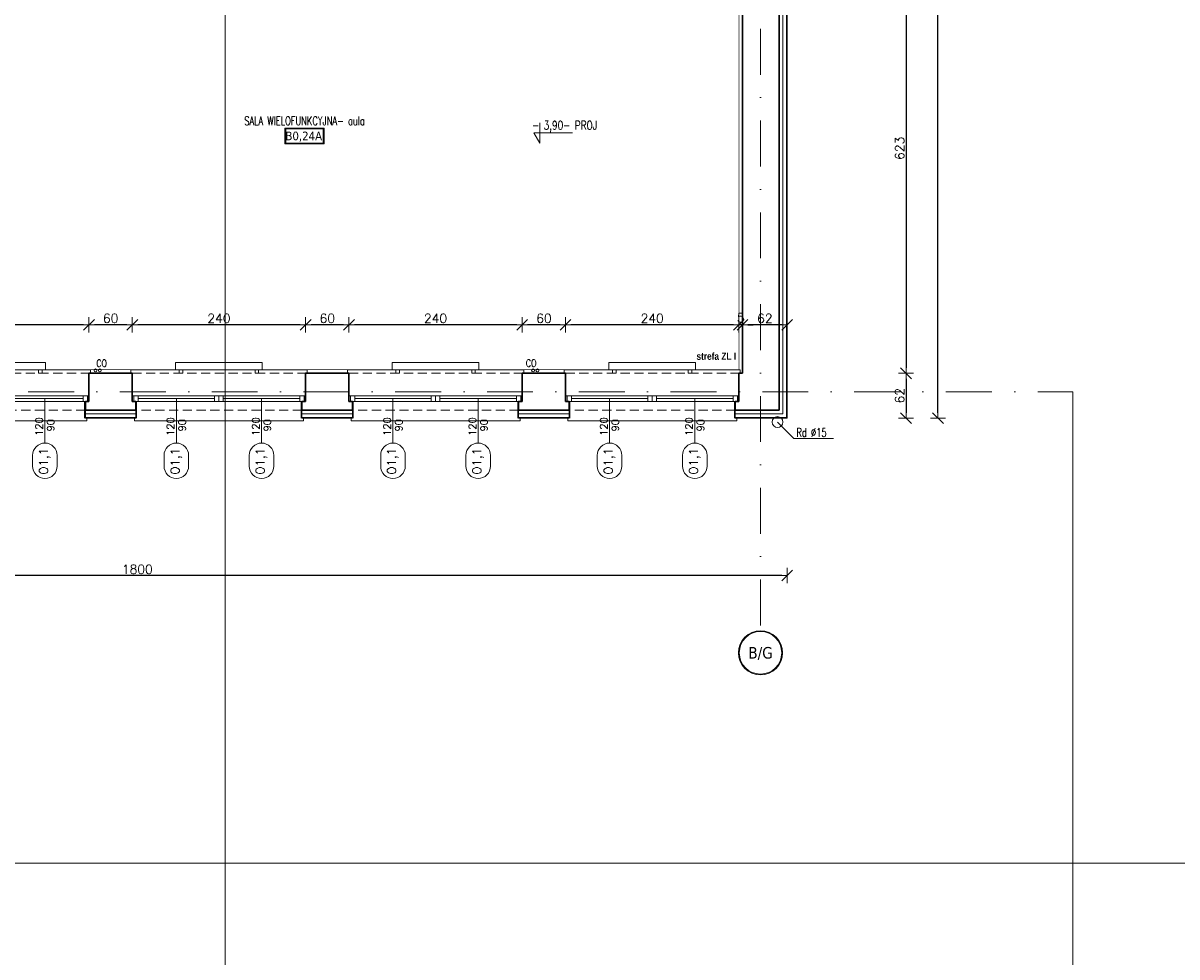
# Model space of a CAD drawing. Header units: millimetres. Extents: x 23192 to 177760, y -399809 to -79279.
# Tile 171 of 256: x 53970 to 55568, y -196383 to -195090. Entities that reach past the tile are written whole.
import ezdxf
from ezdxf.enums import TextEntityAlignment as Align

# ---------------------------------------------------------------- set-up
doc = ezdxf.new("R2010")
doc.units = ezdxf.units.MM
for name, pattern in [('2_3', [1, 0.5, -0.5]), ('DASHDOT', [25.4, 12.7, -6.35, 0, -6.35]), ('HIDDEN', [9.525, 6.35, -3.175])]:
    doc.linetypes.add(name, pattern=pattern)
doc.layers.get('0').update_dxf_attribs({"lineweight": 0})
for name, color, linetype, lineweight in [('! WYPOSAŻENIE', 252, 'Continuous', 5), ('!! 0_ Istn-okna', 6, 'Continuous', 13), ('!! 0_ Istn-sciany', 3, 'Continuous', 30), ('!! 0_ Istn-widok', 1, 'Continuous', 15), ('!! 0_ Opis', 8, 'Continuous', 13), ('!! 0_Istn-armatura', 6, 'Continuous', 9), ('!! 0_Istn-cienka', 4, 'Continuous', 9), ('!! 0_Opis_okna', 8, 'Continuous', 15), ('!! 0_Opis_pom', 9, 'Continuous', 13), ('!! 1  WYDZIELENIE PPOŻ', 252, 'Continuous', 0), ('!! 1_ tynk zewn  - nowy', 21, 'Continuous', 20), ('!! 2_ remont Ocieplenie', 4, 'ZIGZAG', 5), ('!! wymiary osi', 250, 'Continuous', 9), ('0-osie-liniA', 14, 'DASHDOT', 5), ('0-osie-tx', 66, 'Continuous', 9), ('Dimension (ISO)', 7, 'Continuous', 25)]:
    doc.layers.add(name, color=color, linetype=linetype, lineweight=lineweight)
doc.layers.add('!! 0_Istn-grzejniki', color=7, linetype='Continuous', lineweight=0, plot=False)
doc.layers.add('!! 0_ramki', color=66, linetype='Continuous', lineweight=9, plot=False)
doc.styles.add('ARCHETYP', font='romans.shx', dxfattribs={"height": 15})
doc.styles.add('ARIAL', font='tahoma.ttf')
doc.styles.add('Note Text (ISO)', font='tahoma.ttf')
doc.styles.add('SIMPLEX', font='simplex.shx', dxfattribs={"width": 0.77})
doc.styles.add('STYLE7', font='ARIALNB.TTF')
doc.styles.add('TAHOMA', font='tahoma.ttf')
doc.styles.add('TXT', font='simplex.shx')
doc.linetypes.add('ZIGZAG', pattern='A,0.00254,-5.08,[131,ltypeshp.shx,S=5.08,R=0,X=-5.08,Y=0],-10.16,[131,ltypeshp.shx,S=5.08,R=180,X=5.08,Y=0],-5.08', length=20.32254)
doc.dimstyles.new('Default (ISO)', dxfattribs={"dimscale": 5, "dimtxt": 5, "dimasz": 5, "dimexe": 3.175, "dimexo": 0, "dimgap": 0.762, "dimtad": 1, "dimdec": 0, "dimrnd": 1e-08, "dimzin": 0, "dimtxsty": 'Note Text (ISO)', "dimcen": 0.09, "dimdle": 10, "dimclrd": 256, "dimclre": 256, "dimclrt": 256, "dimazin": 0, "dimtfac": 0.70104, "dimtmove": 0, "dimatfit": 3, "dimfxl": 1, "dimtolj": 1, "dimtzin": 0, "dimlwd": -1, "dimlwe": -1, "dimarcsym": 0})
doc.dimstyles.new('DIM50', dxfattribs={"dimscale": 5, "dimtxt": 2.5, "dimasz": 1.5, "dimexe": 0, "dimexo": 0, "dimgap": 0.5, "dimtad": 1, "dimdec": 4, "dimrnd": 0.5, "dimdsep": 46, "dimtxsty": 'TXT', "dimblk1": 'TICK1', "dimblk2": 'TICK1', "dimsah": 1, "dimcen": 0, "dimse1": 1, "dimse2": 1, "dimclrd": 1, "dimclre": 7, "dimclrt": 9, "dimadec": 0, "dimazin": 0, "dimtfac": 1, "dimtdec": 4, "dimtmove": 2, "dimatfit": 3, "dimldrblk": 'TICK1', "dimfxl": 1, "dimtolj": 1, "dimarcsym": 0})

# ---------------------------------------------------------------- blocks, each defined once
blk = doc.blocks.new('*U81')
h = blk.add_hatch(color=256)
edge = h.paths.add_edge_path()
edge.add_arc((0, 0), 30.6, 0, 360)
edge = h.paths.add_edge_path(flags=17)
edge.add_arc((0, 0), 29.4, 0, 360)
for radius in [30.6, 29.4]:
    blk.add_circle((0, 0), radius)
at = {"style": 'TAHOMA', "flags": 8}
blk.add_attdef('ANSICHTSNUMMER', text='', height=16, dxfattribs=at).set_placement((0, 0), align=Align.MIDDLE_CENTER)
blk = doc.blocks.new('BLOK OSI')
blk.add_lwpolyline([(55424.2848, -195663.0883), (55424.2848, -200232.78608)])
at = {"layer": '0-osie-liniA', "ltscale": 5}
for points in [[(54991.71142, -193635.47368), (54991.71142, -195993.9543)], [(48639.33021, -195663.0883), (55424.2848, -195663.0883)]]:
    blk.add_lwpolyline(points, dxfattribs=at)
at = {"layer": '0-osie-tx'}
ref = blk.add_blockref('*U81', (54991.71142, -196024.5543), dxfattribs=dict(at, rotation=180))
ref.add_attrib('ANSICHTSNUMMER', 'B/G', dxfattribs={"layer": '0', "height": 16, "style": 'TAHOMA', "flags": 8}).set_placement((54991.71142, -196024.5543), align=Align.MIDDLE_CENTER)
blk = doc.blocks.new('*D1419')
at = {"layer": 'DEFPOINTS', "color": 0, "transparency": 16777216}
for p in [(-690, 120), (510, 120), (510, 19)]:
    blk.add_point(p, dxfattribs=at)
at = {"layer": 'Dimension (ISO)', "transparency": 16777216}
for p, q in [((-690, 120), (-690, 3)), ((-665, 19), (485, 19)), ((510, 120), (510, 3))]:
    blk.add_line(p, q, dxfattribs=at)
for points in [[(-665, 23), (-665, 15), (-690, 19)], [(485, 23), (485, 15), (510, 19)]]:
    blk.add_solid(points, dxfattribs=at)
at = {"layer": 'Dimension (ISO)', "lineweight": 9, "transparency": 16777216, "insert": (-161, 49), "char_height": 25, "attachment_point": 1, "style": 'Note Text (ISO)'}
blk.add_mtext('\\A1;1200', dxfattribs=at)
blk = doc.blocks.new('1_ok-opis')
blk.add_line((0, 111.6), (0, 50))
for points in [[(-17, 128.6), (-17, 143.6)], [(17, 128.6), (17, 143.6)]]:
    blk.add_lwpolyline(points)
for centre, start, end in [((0, 143.6), 0, 180), ((0, 128.6), 180, 0)]:
    blk.add_arc(centre, 17, start, end)
at = {"style": 'ARCHETYP'}
for tag, height, rotation, p in [('NR', 12, 90, (0, 136.9)), ('NR', 12, 270, (0, 136.9)), ('SZEROKOŚĆ', 10, 90, (-8, 78.3)), ('WYSOKOŚĆ', 10, 270, (-8, 78.3)), ('WYSOKOŚĆ', 10, 90, (8, 78.3)), ('SZEROKOŚĆ', 10, 270, (8, 78.3))]:
    blk.add_attdef(tag, text='', height=height, rotation=rotation, dxfattribs=at).set_placement(p, align=Align.MIDDLE)
blk = doc.blocks.new('TICK1')
at = {"color": 2}
blk.add_line((-1, -1), (1, 1), dxfattribs=at)
at = {"color": 0}
for p, q in [((0, 0), (-1, 0)), ((0, -1.4), (0, 1.4))]:
    blk.add_line(p, q, dxfattribs=at)
blk = doc.blocks.new('*D2460')
at = {"layer": '!! wymiary osi', "color": 1, "lineweight": -2, "transparency": 16777216}
blk.add_line((55021.2, -195854.6), (53236.2, -195854.6), dxfattribs=at)
at = {"layer": 'DEFPOINTS', "color": 0, "transparency": 16777216}
for p in [(53228.7, -195636.6), (55028.7, -195636.6), (53228.7, -195854.6)]:
    blk.add_point(p, dxfattribs=at)
at = {"layer": '!! wymiary osi', "color": 1, "lineweight": -2, "transparency": 16777216, "xscale": 7.5, "yscale": 7.5, "zscale": 7.5, "rotation": 180}
blk.add_blockref('TICK1', (53228.7, -195854.6), dxfattribs=at)
at = {"layer": '!! wymiary osi', "color": 1, "lineweight": -2, "transparency": 16777216, "xscale": 7.5, "yscale": 7.5, "zscale": 7.5}
blk.add_blockref('TICK1', (55028.7, -195854.6), dxfattribs=at)
at = {"layer": '!! wymiary osi', "color": 9, "transparency": 16777216, "insert": (54128.7, -195845.9), "char_height": 12.5, "attachment_point": 5, "style": 'TXT'}
blk.add_mtext('\\A1;1800', dxfattribs=at)
blk = doc.blocks.new('*D2461')
at = {"layer": '!! wymiary osi', "color": 1, "lineweight": -2, "transparency": 16777216}
blk.add_line((55021.2, -195507.4), (54974.2, -195507.4), dxfattribs=at)
at = {"layer": 'DEFPOINTS', "color": 0, "transparency": 16777216}
for p in [(54966.7, -195507.4), (54966.7, -195574.6), (55028.7, -195636.6)]:
    blk.add_point(p, dxfattribs=at)
at = {"layer": '!! wymiary osi', "color": 1, "lineweight": -2, "transparency": 16777216, "xscale": 7.5, "yscale": 7.5, "zscale": 7.5, "rotation": 180}
blk.add_blockref('TICK1', (54966.7, -195507.4), dxfattribs=at)
at = {"layer": '!! wymiary osi', "color": 1, "lineweight": -2, "transparency": 16777216, "xscale": 7.5, "yscale": 7.5, "zscale": 7.5}
blk.add_blockref('TICK1', (55028.7, -195507.4), dxfattribs=at)
at = {"layer": '!! wymiary osi', "color": 9, "transparency": 16777216, "insert": (54997.7, -195498.6), "char_height": 12.5, "attachment_point": 5, "style": 'TXT'}
blk.add_mtext('\\A1;62', dxfattribs=at)
blk = doc.blocks.new('*D2462')
at = {"layer": '!! wymiary osi', "color": 1, "lineweight": -2, "transparency": 16777216}
for p, q in [((54954.2, -195507.4), (54946.7, -195507.4)), ((54966.7, -195507.4), (54961.7, -195507.4)), ((54974.2, -195507.4), (54981.7, -195507.4))]:
    blk.add_line(p, q, dxfattribs=at)
at = {"layer": 'DEFPOINTS', "color": 0, "transparency": 16777216}
for p in [(54961.7, -195507.4), (54961.7, -195574.6), (54966.7, -195574.6)]:
    blk.add_point(p, dxfattribs=at)
at = {"layer": '!! wymiary osi', "color": 1, "lineweight": -2, "transparency": 16777216, "xscale": 7.5, "yscale": 7.5, "zscale": 7.5}
blk.add_blockref('TICK1', (54961.7, -195507.4), dxfattribs=at)
at = {"layer": '!! wymiary osi', "color": 1, "lineweight": -2, "transparency": 16777216, "xscale": 7.5, "yscale": 7.5, "zscale": 7.5, "rotation": 180}
blk.add_blockref('TICK1', (54966.7, -195507.4), dxfattribs=at)
at = {"layer": '!! wymiary osi', "color": 9, "transparency": 16777216, "insert": (54964.2, -195497.4), "char_height": 12.5, "attachment_point": 5, "style": 'TXT'}
blk.add_mtext('\\A1;5', dxfattribs=at)
blk = doc.blocks.new('*D2463')
at = {"layer": '!! wymiary osi', "color": 1, "lineweight": -2, "transparency": 16777216}
blk.add_line((54954.2, -195507.4), (54729.2, -195507.4), dxfattribs=at)
at = {"layer": 'DEFPOINTS', "color": 0, "transparency": 16777216}
for p in [(54721.7, -195507.4), (54721.7, -195574.6), (54961.7, -195574.6)]:
    blk.add_point(p, dxfattribs=at)
at = {"layer": '!! wymiary osi', "color": 1, "lineweight": -2, "transparency": 16777216, "xscale": 7.5, "yscale": 7.5, "zscale": 7.5, "rotation": 180}
blk.add_blockref('TICK1', (54721.7, -195507.4), dxfattribs=at)
at = {"layer": '!! wymiary osi', "color": 1, "lineweight": -2, "transparency": 16777216, "xscale": 7.5, "yscale": 7.5, "zscale": 7.5}
blk.add_blockref('TICK1', (54961.7, -195507.4), dxfattribs=at)
at = {"layer": '!! wymiary osi', "color": 9, "transparency": 16777216, "insert": (54841.7, -195498.6), "char_height": 12.5, "attachment_point": 5, "style": 'TXT'}
blk.add_mtext('\\A1;240', dxfattribs=at)
blk = doc.blocks.new('*D2464')
at = {"layer": '!! wymiary osi', "color": 1, "lineweight": -2, "transparency": 16777216}
blk.add_line((54714.2, -195507.4), (54669.2, -195507.4), dxfattribs=at)
at = {"layer": 'DEFPOINTS', "color": 0, "transparency": 16777216}
for p in [(54661.7, -195507.4), (54661.7, -195574.6), (54721.7, -195574.6)]:
    blk.add_point(p, dxfattribs=at)
at = {"layer": '!! wymiary osi', "color": 1, "lineweight": -2, "transparency": 16777216, "xscale": 7.5, "yscale": 7.5, "zscale": 7.5, "rotation": 180}
blk.add_blockref('TICK1', (54661.7, -195507.4), dxfattribs=at)
at = {"layer": '!! wymiary osi', "color": 1, "lineweight": -2, "transparency": 16777216, "xscale": 7.5, "yscale": 7.5, "zscale": 7.5}
blk.add_blockref('TICK1', (54721.7, -195507.4), dxfattribs=at)
at = {"layer": '!! wymiary osi', "color": 9, "transparency": 16777216, "insert": (54691.7, -195498.6), "char_height": 12.5, "attachment_point": 5, "style": 'TXT'}
blk.add_mtext('\\A1;60', dxfattribs=at)
blk = doc.blocks.new('*D2465')
at = {"layer": '!! wymiary osi', "color": 1, "lineweight": -2, "transparency": 16777216}
blk.add_line((54654.2, -195507.4), (54429.2, -195507.4), dxfattribs=at)
at = {"layer": 'DEFPOINTS', "color": 0, "transparency": 16777216}
for p in [(54421.7, -195507.4), (54421.7, -195574.6), (54661.7, -195574.6)]:
    blk.add_point(p, dxfattribs=at)
at = {"layer": '!! wymiary osi', "color": 1, "lineweight": -2, "transparency": 16777216, "xscale": 7.5, "yscale": 7.5, "zscale": 7.5, "rotation": 180}
blk.add_blockref('TICK1', (54421.7, -195507.4), dxfattribs=at)
at = {"layer": '!! wymiary osi', "color": 1, "lineweight": -2, "transparency": 16777216, "xscale": 7.5, "yscale": 7.5, "zscale": 7.5}
blk.add_blockref('TICK1', (54661.7, -195507.4), dxfattribs=at)
at = {"layer": '!! wymiary osi', "color": 9, "transparency": 16777216, "insert": (54541.7, -195498.6), "char_height": 12.5, "attachment_point": 5, "style": 'TXT'}
blk.add_mtext('\\A1;240', dxfattribs=at)
blk = doc.blocks.new('*D2466')
at = {"layer": '!! wymiary osi', "color": 1, "lineweight": -2, "transparency": 16777216}
blk.add_line((54414.2, -195507.4), (54369.2, -195507.4), dxfattribs=at)
at = {"layer": 'DEFPOINTS', "color": 0, "transparency": 16777216}
for p in [(54361.7, -195507.4), (54361.7, -195574.6), (54421.7, -195574.6)]:
    blk.add_point(p, dxfattribs=at)
at = {"layer": '!! wymiary osi', "color": 1, "lineweight": -2, "transparency": 16777216, "xscale": 7.5, "yscale": 7.5, "zscale": 7.5, "rotation": 180}
blk.add_blockref('TICK1', (54361.7, -195507.4), dxfattribs=at)
at = {"layer": '!! wymiary osi', "color": 1, "lineweight": -2, "transparency": 16777216, "xscale": 7.5, "yscale": 7.5, "zscale": 7.5}
blk.add_blockref('TICK1', (54421.7, -195507.4), dxfattribs=at)
at = {"layer": '!! wymiary osi', "color": 9, "transparency": 16777216, "insert": (54391.7, -195498.6), "char_height": 12.5, "attachment_point": 5, "style": 'TXT'}
blk.add_mtext('\\A1;60', dxfattribs=at)
blk = doc.blocks.new('*D2467')
at = {"layer": '!! wymiary osi', "color": 1, "lineweight": -2, "transparency": 16777216}
blk.add_line((54354.2, -195507.4), (54129.2, -195507.4), dxfattribs=at)
at = {"layer": 'DEFPOINTS', "color": 0, "transparency": 16777216}
for p in [(54121.7, -195507.4), (54121.7, -195574.6), (54361.7, -195574.6)]:
    blk.add_point(p, dxfattribs=at)
at = {"layer": '!! wymiary osi', "color": 1, "lineweight": -2, "transparency": 16777216, "xscale": 7.5, "yscale": 7.5, "zscale": 7.5, "rotation": 180}
blk.add_blockref('TICK1', (54121.7, -195507.4), dxfattribs=at)
at = {"layer": '!! wymiary osi', "color": 1, "lineweight": -2, "transparency": 16777216, "xscale": 7.5, "yscale": 7.5, "zscale": 7.5}
blk.add_blockref('TICK1', (54361.7, -195507.4), dxfattribs=at)
at = {"layer": '!! wymiary osi', "color": 9, "transparency": 16777216, "insert": (54241.7, -195498.6), "char_height": 12.5, "attachment_point": 5, "style": 'TXT'}
blk.add_mtext('\\A1;240', dxfattribs=at)
blk = doc.blocks.new('*D2468')
at = {"layer": '!! wymiary osi', "color": 1, "lineweight": -2, "transparency": 16777216}
blk.add_line((54114.2, -195507.4), (54069.2, -195507.4), dxfattribs=at)
at = {"layer": 'DEFPOINTS', "color": 0, "transparency": 16777216}
for p in [(54061.7, -195507.4), (54061.7, -195574.6), (54121.7, -195574.6)]:
    blk.add_point(p, dxfattribs=at)
at = {"layer": '!! wymiary osi', "color": 1, "lineweight": -2, "transparency": 16777216, "xscale": 7.5, "yscale": 7.5, "zscale": 7.5, "rotation": 180}
blk.add_blockref('TICK1', (54061.7, -195507.4), dxfattribs=at)
at = {"layer": '!! wymiary osi', "color": 1, "lineweight": -2, "transparency": 16777216, "xscale": 7.5, "yscale": 7.5, "zscale": 7.5}
blk.add_blockref('TICK1', (54121.7, -195507.4), dxfattribs=at)
at = {"layer": '!! wymiary osi', "color": 9, "transparency": 16777216, "insert": (54091.7, -195498.6), "char_height": 12.5, "attachment_point": 5, "style": 'TXT'}
blk.add_mtext('\\A1;60', dxfattribs=at)
blk = doc.blocks.new('*D2469')
at = {"layer": '!! wymiary osi', "color": 1, "lineweight": -2, "transparency": 16777216}
blk.add_line((54054.2, -195507.4), (53829.2, -195507.4), dxfattribs=at)
at = {"layer": 'DEFPOINTS', "color": 0, "transparency": 16777216}
for p in [(53821.7, -195507.4), (53821.7, -195574.6), (54061.7, -195574.6)]:
    blk.add_point(p, dxfattribs=at)
at = {"layer": '!! wymiary osi', "color": 1, "lineweight": -2, "transparency": 16777216, "xscale": 7.5, "yscale": 7.5, "zscale": 7.5, "rotation": 180}
blk.add_blockref('TICK1', (53821.7, -195507.4), dxfattribs=at)
at = {"layer": '!! wymiary osi', "color": 1, "lineweight": -2, "transparency": 16777216, "xscale": 7.5, "yscale": 7.5, "zscale": 7.5}
blk.add_blockref('TICK1', (54061.7, -195507.4), dxfattribs=at)
at = {"layer": '!! wymiary osi', "color": 9, "transparency": 16777216, "insert": (53941.7, -195498.6), "char_height": 12.5, "attachment_point": 5, "style": 'TXT'}
blk.add_mtext('\\A1;240', dxfattribs=at)
blk = doc.blocks.new('*D2474')
at = {"layer": '!! wymiary osi', "color": 1, "lineweight": -2, "transparency": 16777216}
blk.add_line((55237.4, -195629.1), (55237.4, -194310.1), dxfattribs=at)
at = {"layer": 'DEFPOINTS', "color": 0, "transparency": 16777216}
for p in [(55028.7, -194302.6), (55237.4, -194302.6), (55028.7, -195636.6)]:
    blk.add_point(p, dxfattribs=at)
at = {"layer": '!! wymiary osi', "color": 1, "lineweight": -2, "transparency": 16777216, "xscale": 7.5, "yscale": 7.5, "zscale": 7.5}
for p, rotation in [((55237.4, -194302.6), 90), ((55237.4, -195636.6), 270)]:
    blk.add_blockref('TICK1', p, dxfattribs=dict(at, rotation=rotation))
at = {"layer": '!! wymiary osi', "color": 9, "transparency": 16777216, "insert": (55228.6, -194969.6), "char_height": 12.5, "attachment_point": 5, "rotation": 90, "style": 'TXT'}
blk.add_mtext('\\A1;1334', dxfattribs=at)
blk = doc.blocks.new('*D2478')
at = {"layer": '!! wymiary osi', "color": 1, "lineweight": -2, "transparency": 16777216}
blk.add_line((55193.2, -194959.1), (55193.2, -195567.1), dxfattribs=at)
at = {"layer": 'DEFPOINTS', "color": 0, "transparency": 16777216}
for p in [(54966.7, -194951.6), (54966.7, -195574.6), (55193.2, -195574.6)]:
    blk.add_point(p, dxfattribs=at)
at = {"layer": '!! wymiary osi', "color": 1, "lineweight": -2, "transparency": 16777216, "xscale": 7.5, "yscale": 7.5, "zscale": 7.5}
for p, rotation in [((55193.2, -194951.6), 90), ((55193.2, -195574.6), 270)]:
    blk.add_blockref('TICK1', p, dxfattribs=dict(at, rotation=rotation))
at = {"layer": '!! wymiary osi', "color": 9, "transparency": 16777216, "insert": (55184.5, -195263.1), "char_height": 12.5, "attachment_point": 5, "rotation": 90, "style": 'TXT'}
blk.add_mtext('\\A1;623', dxfattribs=at)
blk = doc.blocks.new('*D2479')
at = {"layer": '!! wymiary osi', "color": 1, "lineweight": -2, "transparency": 16777216}
blk.add_line((55193.2, -195582.1), (55193.2, -195629.1), dxfattribs=at)
at = {"layer": 'DEFPOINTS', "color": 0, "transparency": 16777216}
for p in [(54966.7, -195574.6), (55028.7, -195636.6), (55193.2, -195636.6)]:
    blk.add_point(p, dxfattribs=at)
at = {"layer": '!! wymiary osi', "color": 1, "lineweight": -2, "transparency": 16777216, "xscale": 7.5, "yscale": 7.5, "zscale": 7.5}
for p, rotation in [((55193.2, -195574.6), 90), ((55193.2, -195636.6), 270)]:
    blk.add_blockref('TICK1', p, dxfattribs=dict(at, rotation=rotation))
at = {"layer": '!! wymiary osi', "color": 9, "transparency": 16777216, "insert": (55184.5, -195605.6), "char_height": 12.5, "attachment_point": 5, "rotation": 90, "style": 'TXT'}
blk.add_mtext('\\A1;62', dxfattribs=at)
blk = doc.blocks.new('A$C11ef928a')
at = {"layer": 'Dimension (ISO)', "lineweight": 9}
dim = blk.add_linear_dim(base=(510.2, 18.8), p1=(-689.8, 120.2), p2=(510.2, 120.2), angle=180, dimstyle='Default (ISO)', override={"dimdec": 0, "dimlfac": 1, "dimtp": 0, "dimtm": 0, "dimtdec": 2, "dimtofl": 0, "dimatfit": 1}, dxfattribs=at)
dim.commit()
dim.dimension.update_dxf_attribs({"geometry": '*D1419', "text_midpoint": (-125.7, 18.8), "dimtype": 128})

msp = doc.modelspace()

# ---------------------------------------------------------------- linework, layer by layer
at = {"layer": '!! 0_ Istn-okna'}
for points in [[(53821.71142, -195605.5883), (54061.71142, -195605.5883)], [(53821.71142, -195613.5883), (54061.71142, -195613.5883)], [(53947.71142, -195609.5883), (54053.71142, -195609.5883)], [(54121.71142, -195605.5883), (54361.71142, -195605.5883)], [(54121.71142, -195613.5883), (54361.71142, -195613.5883)], [(54129.71142, -195609.5883), (54235.71142, -195609.5883)], [(54247.71142, -195609.5883), (54353.71142, -195609.5883)], [(54421.71142, -195605.5883), (54661.71142, -195605.5883)], [(54421.71142, -195613.5883), (54661.71142, -195613.5883)], [(54429.71142, -195609.5883), (54535.71142, -195609.5883)], [(54547.71142, -195609.5883), (54653.71142, -195609.5883)], [(54721.71142, -195605.5883), (54961.71142, -195605.5883)], [(54721.71142, -195613.5883), (54961.71142, -195613.5883)], [(54729.71142, -195609.5883), (54835.71142, -195609.5883)], [(54847.71142, -195609.5883), (54953.71142, -195609.5883)]]:
    msp.add_lwpolyline(points, dxfattribs=at)
for points in [[(54053.71142, -195613.5883), (54059.71142, -195613.5883), (54059.71142, -195605.5883), (54053.71142, -195605.5883)], [(54123.71142, -195613.5883), (54129.71142, -195613.5883), (54129.71142, -195605.5883), (54123.71142, -195605.5883)], [(54235.71142, -195613.5883), (54241.71142, -195613.5883), (54241.71142, -195605.5883), (54235.71142, -195605.5883)], [(54241.71142, -195613.5883), (54247.71142, -195613.5883), (54247.71142, -195605.5883), (54241.71142, -195605.5883)], [(54353.71142, -195613.5883), (54359.71142, -195613.5883), (54359.71142, -195605.5883), (54353.71142, -195605.5883)], [(54423.71142, -195613.5883), (54429.71142, -195613.5883), (54429.71142, -195605.5883), (54423.71142, -195605.5883)], [(54535.71142, -195613.5883), (54541.71142, -195613.5883), (54541.71142, -195605.5883), (54535.71142, -195605.5883)], [(54541.71142, -195613.5883), (54547.71142, -195613.5883), (54547.71142, -195605.5883), (54541.71142, -195605.5883)], [(54653.71142, -195613.5883), (54659.71142, -195613.5883), (54659.71142, -195605.5883), (54653.71142, -195605.5883)], [(54723.71142, -195613.5883), (54729.71142, -195613.5883), (54729.71142, -195605.5883), (54723.71142, -195605.5883)], [(54835.71142, -195613.5883), (54841.71142, -195613.5883), (54841.71142, -195605.5883), (54835.71142, -195605.5883)], [(54841.71142, -195613.5883), (54847.71142, -195613.5883), (54847.71142, -195605.5883), (54841.71142, -195605.5883)], [(54953.71142, -195613.5883), (54959.71142, -195613.5883), (54959.71142, -195605.5883), (54953.71142, -195605.5883)]]:
    msp.add_lwpolyline(points, close=True, dxfattribs=at)
at = {"layer": '!! 0_ Istn-sciany'}
for points in [[(55017.71142, -194313.5883), (55017.71142, -195625.5883)], [(54966.71142, -194951.5883), (54966.71142, -195574.5883)], [(54061.71142, -195574.5883), (54121.71142, -195574.5883)], [(54061.71142, -195574.5883), (54061.71142, -195613.5883)], [(54121.71142, -195574.5883), (54121.71142, -195613.5883)], [(54361.71142, -195574.5883), (54421.71142, -195574.5883)], [(54361.71142, -195574.5883), (54361.71142, -195613.5883)], [(54421.71142, -195574.5883), (54421.71142, -195613.5883)], [(54661.71142, -195574.5883), (54721.71142, -195574.5883)], [(54661.71142, -195574.5883), (54661.71142, -195613.5883)], [(54721.71142, -195574.5883), (54721.71142, -195613.5883)], [(54961.71142, -195574.5883), (54966.71142, -195574.5883)], [(54961.71142, -195574.5883), (54961.71142, -195613.5883)], [(54056.71142, -195613.5883), (54061.71142, -195613.5883)], [(54056.71142, -195613.5883), (54056.71142, -195625.5883)], [(54121.71142, -195613.5883), (54126.71142, -195613.5883)], [(54126.71142, -195613.5883), (54126.71142, -195625.5883)], [(54356.71142, -195613.5883), (54361.71142, -195613.5883)], [(54356.71142, -195613.5883), (54356.71142, -195625.5883)], [(54421.71142, -195613.5883), (54426.71142, -195613.5883)], [(54426.71142, -195613.5883), (54426.71142, -195625.5883)], [(54656.71142, -195613.5883), (54661.71142, -195613.5883)], [(54656.71142, -195613.5883), (54656.71142, -195625.5883)], [(54721.71142, -195613.5883), (54726.71142, -195613.5883)], [(54726.71142, -195613.5883), (54726.71142, -195625.5883)], [(54956.71142, -195613.5883), (54961.71142, -195613.5883)], [(54956.71142, -195613.5883), (54956.71142, -195625.5883)], [(54056.71142, -195625.5883), (54126.71142, -195625.5883)], [(54356.71142, -195625.5883), (54426.71142, -195625.5883)], [(54656.71142, -195625.5883), (54726.71142, -195625.5883)], [(54956.71142, -195625.5883), (55017.71142, -195625.5883)]]:
    msp.add_lwpolyline(points, dxfattribs=at)
at = {"layer": '!! 0_ Istn-widok'}
for points in [[(53819.71142, -195569.5883), (54063.71142, -195569.5883)], [(54063.71142, -195574.5883), (54063.71142, -195569.5883)], [(54119.71142, -195569.5883), (54363.71142, -195569.5883)], [(54119.71142, -195574.5883), (54119.71142, -195569.5883)], [(54363.71142, -195574.5883), (54363.71142, -195569.5883)], [(54419.71142, -195569.5883), (54663.71142, -195569.5883)], [(54419.71142, -195574.5883), (54419.71142, -195569.5883)], [(54663.71142, -195574.5883), (54663.71142, -195569.5883)], [(54719.71142, -195569.5883), (54963.71142, -195569.5883)], [(54719.71142, -195574.5883), (54719.71142, -195569.5883)], [(54963.71142, -195574.5883), (54963.71142, -195569.5883)], [(54058.71142, -195640.5883), (53824.71142, -195640.5883)], [(54058.71142, -195635.5883), (54058.71142, -195640.5883)], [(54124.71142, -195635.5883), (54124.71142, -195640.5883)], [(54358.71142, -195640.5883), (54124.71142, -195640.5883)], [(54358.71142, -195635.5883), (54358.71142, -195640.5883)], [(54424.71142, -195635.5883), (54424.71142, -195640.5883)], [(54658.71142, -195640.5883), (54424.71142, -195640.5883)], [(54658.71142, -195635.5883), (54658.71142, -195640.5883)], [(54724.71142, -195635.5883), (54724.71142, -195640.5883)], [(54958.71142, -195640.5883), (54724.71142, -195640.5883)], [(54958.71142, -195635.5883), (54958.71142, -195640.5883)]]:
    msp.add_lwpolyline(points, dxfattribs=at)
msp.add_circle((55015.22485, -195642.0883), 7.5, dxfattribs=at)
at = {"layer": '!! 0_ Opis'}
for points in [[(54685.89135, -195227.79044), (54685.89135, -195255.7922)], [(54685.89135, -195255.7922), (54677.80794, -195241.79132)], [(54677.80794, -195241.79132), (54731.24214, -195241.79132)], [(55037.86205, -195664.7255), (55015.22485, -195642.0883)], [(55037.86205, -195664.7255), (55092.74739, -195664.7255)]]:
    msp.add_lwpolyline(points, dxfattribs=at)
at = {"layer": '!! 0_Istn-armatura'}
for centre in [(54070.71142, -195570.5883), (54076.71142, -195570.5883), (54676.71142, -195570.5883), (54682.71142, -195570.5883)]:
    msp.add_circle(centre, 2, dxfattribs=at)
at = {"layer": '!! 0_Istn-cienka', "linetype": 'HIDDEN', "ltscale": 2}
for points in [[(53821.71142, -195574.5883), (54061.71142, -195574.5883)], [(54121.71142, -195574.5883), (54361.71142, -195574.5883)], [(54421.71142, -195574.5883), (54661.71142, -195574.5883)], [(54721.71142, -195574.5883), (54961.71142, -195574.5883)], [(54056.71142, -195625.5883), (53826.71142, -195625.5883)], [(54356.71142, -195625.5883), (54126.71142, -195625.5883)], [(54656.71142, -195625.5883), (54426.71142, -195625.5883)], [(54956.71142, -195625.5883), (54726.71142, -195625.5883)]]:
    msp.add_lwpolyline(points, dxfattribs=at)
at = {"layer": '!! 0_Istn-grzejniki'}
for points in [[(53886.71142, -195574.5883), (53886.71142, -195569.5883), (53881.71142, -195569.5883), (53881.71142, -195559.5883), (54001.71142, -195559.5883), (54001.71142, -195569.5883), (53996.71142, -195569.5883), (53996.71142, -195574.5883), (53991.71142, -195574.5883), (53991.71142, -195569.5883), (53891.71142, -195569.5883), (53891.71142, -195574.5883)], [(54186.71142, -195574.5883), (54186.71142, -195569.5883), (54181.71142, -195569.5883), (54181.71142, -195559.5883), (54301.71142, -195559.5883), (54301.71142, -195569.5883), (54296.71142, -195569.5883), (54296.71142, -195574.5883), (54291.71142, -195574.5883), (54291.71142, -195569.5883), (54191.71142, -195569.5883), (54191.71142, -195574.5883)], [(54486.71142, -195574.5883), (54486.71142, -195569.5883), (54481.71142, -195569.5883), (54481.71142, -195559.5883), (54601.71142, -195559.5883), (54601.71142, -195569.5883), (54596.71142, -195569.5883), (54596.71142, -195574.5883), (54591.71142, -195574.5883), (54591.71142, -195569.5883), (54491.71142, -195569.5883), (54491.71142, -195574.5883)], [(54786.71142, -195574.5883), (54786.71142, -195569.5883), (54781.71142, -195569.5883), (54781.71142, -195559.5883), (54901.71142, -195559.5883), (54901.71142, -195569.5883), (54896.71142, -195569.5883), (54896.71142, -195574.5883), (54891.71142, -195574.5883), (54891.71142, -195569.5883), (54791.71142, -195569.5883), (54791.71142, -195574.5883)]]:
    msp.add_lwpolyline(points, close=True, dxfattribs=at)
at = {"layer": '!! 0_Opis_pom', "ltscale": 0.7}
for points in [[(54333.15664, -195256.85867), (54387.31232, -195256.85867), (54387.31232, -195235.09867), (54333.15664, -195235.09867)], [(54334.24464, -195255.77067), (54386.22432, -195255.77067), (54386.22432, -195236.18667), (54334.24464, -195236.18667)]]:
    msp.add_lwpolyline(points, close=True, dxfattribs=at)
at = {"layer": '!! 0_ramki'}
for points in [[(52465.42916, -193282.57641), (56665.42916, -193282.57641), (56665.42916, -196252.57641), (52465.42916, -196252.57641)], [(51280.42916, -198945.67237), (51280.42916, -194745.67237), (54250.42916, -194745.67237), (54250.42916, -198945.67237)]]:
    msp.add_lwpolyline(points, close=True, dxfattribs=at)
at = {"layer": '!! 1  WYDZIELENIE PPOŻ', "color": 20, "linetype": '2_3', "ltscale": 10, "true_color": 0xf65c09, "const_width": 1}
msp.add_lwpolyline([(53208.71142, -195569.5883), (53208.71142, -194956.5883), (54755.5485, -194956.5883), (54755.86901, -194356.5883), (54961.71142, -194356.5883), (54961.71142, -195569.5883)], close=True, dxfattribs=at)
at = {"layer": '!! 1_ tynk zewn  - nowy'}
for points in [[(54956.71142, -195636.5883), (55028.71142, -195636.5883), (55028.71142, -194302.5883), (54954.71142, -194302.5883)], [(54956.71142, -195635.5883), (55027.71142, -195635.5883), (55027.71142, -194303.5883), (54954.71142, -194303.5883)], [(54055.71142, -195636.5883), (54055.71142, -195613.5883)], [(54127.71142, -195636.5883), (54127.71142, -195613.5883)], [(54355.71142, -195636.5883), (54355.71142, -195613.5883)], [(54427.71142, -195636.5883), (54427.71142, -195613.5883)], [(54655.71142, -195636.5883), (54655.71142, -195613.5883)], [(54727.71142, -195636.5883), (54727.71142, -195613.5883)], [(54955.71142, -195636.5883), (54955.71142, -195613.5883)], [(54056.71142, -195636.5883), (54056.71142, -195625.5883)], [(54126.71142, -195636.5883), (54126.71142, -195625.5883)], [(54356.71142, -195636.5883), (54356.71142, -195625.5883)], [(54426.71142, -195636.5883), (54426.71142, -195625.5883)], [(54656.71142, -195636.5883), (54656.71142, -195625.5883)], [(54726.71142, -195636.5883), (54726.71142, -195625.5883)], [(54956.71142, -195636.5883), (54956.71142, -195625.5883)], [(54056.71142, -195635.5883), (54126.71142, -195635.5883)], [(54056.71142, -195636.5883), (54126.71142, -195636.5883)], [(54356.71142, -195635.5883), (54426.71142, -195635.5883)], [(54356.71142, -195636.5883), (54426.71142, -195636.5883)], [(54656.71142, -195635.5883), (54726.71142, -195635.5883)], [(54656.71142, -195636.5883), (54726.71142, -195636.5883)]]:
    msp.add_lwpolyline(points, dxfattribs=at)
at = {"layer": '!! 2_ remont Ocieplenie', "linetype": 'ZIGZAG', "ltscale": 0.75}
for points in [[(54956.71142, -195630.5883), (55022.71142, -195630.5883), (55022.71142, -194308.5883), (54954.71142, -194308.5883)], [(54056.71142, -195630.5883), (54126.71142, -195630.5883)], [(54356.71142, -195630.5883), (54426.71142, -195630.5883)], [(54656.71142, -195630.5883), (54726.71142, -195630.5883)]]:
    msp.add_lwpolyline(points, dxfattribs=at)

# ---------------------------------------------------------------- block references
at = {"layer": '!! 0_Opis_okna'}
ref = msp.add_blockref('1_ok-opis', (54000.71142, -195559.5883), dxfattribs=dict(at, rotation=180))
ref.add_attrib('SZEROKOŚĆ', '120', dxfattribs={"layer": '0', "height": 10, "rotation": 90, "style": 'ARCHETYP'}).set_placement((53992.71142, -195648.30871), align=Align.MIDDLE)
ref.add_attrib('WYSOKOŚĆ', '90', dxfattribs={"layer": '0', "height": 10, "rotation": 90, "style": 'ARCHETYP'}).set_placement((54008.71142, -195646.53526), align=Align.MIDDLE)
ref.add_attrib('NR', 'O1,1', dxfattribs={"layer": '0', "height": 12, "rotation": 90, "style": 'ARCHETYP'}).set_placement((54000.71142, -195696.48975), align=Align.MIDDLE)
ref = msp.add_blockref('1_ok-opis', (54182.71142, -195559.5883), dxfattribs=dict(at, rotation=180))
ref.add_attrib('SZEROKOŚĆ', '120', dxfattribs={"layer": '0', "height": 10, "rotation": 90, "style": 'ARCHETYP'}).set_placement((54174.71142, -195648.30871), align=Align.MIDDLE)
ref.add_attrib('WYSOKOŚĆ', '90', dxfattribs={"layer": '0', "height": 10, "rotation": 90, "style": 'ARCHETYP'}).set_placement((54190.71142, -195646.53526), align=Align.MIDDLE)
ref.add_attrib('NR', 'O1,1', dxfattribs={"layer": '0', "height": 12, "rotation": 90, "style": 'ARCHETYP'}).set_placement((54182.71142, -195696.48975), align=Align.MIDDLE)
ref = msp.add_blockref('1_ok-opis', (54300.71142, -195559.5883), dxfattribs=dict(at, rotation=180))
ref.add_attrib('SZEROKOŚĆ', '120', dxfattribs={"layer": '0', "height": 10, "rotation": 90, "style": 'ARCHETYP'}).set_placement((54292.71142, -195648.30871), align=Align.MIDDLE)
ref.add_attrib('WYSOKOŚĆ', '90', dxfattribs={"layer": '0', "height": 10, "rotation": 90, "style": 'ARCHETYP'}).set_placement((54308.71142, -195646.53526), align=Align.MIDDLE)
ref.add_attrib('NR', 'O1,1', dxfattribs={"layer": '0', "height": 12, "rotation": 90, "style": 'ARCHETYP'}).set_placement((54300.71142, -195696.48975), align=Align.MIDDLE)
ref = msp.add_blockref('1_ok-opis', (54482.71142, -195559.5883), dxfattribs=dict(at, rotation=180))
ref.add_attrib('SZEROKOŚĆ', '120', dxfattribs={"layer": '0', "height": 10, "rotation": 90, "style": 'ARCHETYP'}).set_placement((54474.71142, -195648.30871), align=Align.MIDDLE)
ref.add_attrib('WYSOKOŚĆ', '90', dxfattribs={"layer": '0', "height": 10, "rotation": 90, "style": 'ARCHETYP'}).set_placement((54490.71142, -195646.53526), align=Align.MIDDLE)
ref.add_attrib('NR', 'O1,1', dxfattribs={"layer": '0', "height": 12, "rotation": 90, "style": 'ARCHETYP'}).set_placement((54482.71142, -195696.48975), align=Align.MIDDLE)
ref = msp.add_blockref('1_ok-opis', (54600.71142, -195559.5883), dxfattribs=dict(at, rotation=180))
ref.add_attrib('SZEROKOŚĆ', '120', dxfattribs={"layer": '0', "height": 10, "rotation": 90, "style": 'ARCHETYP'}).set_placement((54592.71142, -195648.30871), align=Align.MIDDLE)
ref.add_attrib('WYSOKOŚĆ', '90', dxfattribs={"layer": '0', "height": 10, "rotation": 90, "style": 'ARCHETYP'}).set_placement((54608.71142, -195646.53526), align=Align.MIDDLE)
ref.add_attrib('NR', 'O1,1', dxfattribs={"layer": '0', "height": 12, "rotation": 90, "style": 'ARCHETYP'}).set_placement((54600.71142, -195696.48975), align=Align.MIDDLE)
ref = msp.add_blockref('1_ok-opis', (54782.71142, -195559.5883), dxfattribs=dict(at, rotation=180))
ref.add_attrib('SZEROKOŚĆ', '120', dxfattribs={"layer": '0', "height": 10, "rotation": 90, "style": 'ARCHETYP'}).set_placement((54774.71142, -195648.30871), align=Align.MIDDLE)
ref.add_attrib('WYSOKOŚĆ', '90', dxfattribs={"layer": '0', "height": 10, "rotation": 90, "style": 'ARCHETYP'}).set_placement((54790.71142, -195646.53526), align=Align.MIDDLE)
ref.add_attrib('NR', 'O1,1', dxfattribs={"layer": '0', "height": 12, "rotation": 90, "style": 'ARCHETYP'}).set_placement((54782.71142, -195696.48975), align=Align.MIDDLE)
ref = msp.add_blockref('1_ok-opis', (54900.71142, -195559.5883), dxfattribs=dict(at, rotation=180))
ref.add_attrib('SZEROKOŚĆ', '120', dxfattribs={"layer": '0', "height": 10, "rotation": 90, "style": 'ARCHETYP'}).set_placement((54892.71142, -195648.30871), align=Align.MIDDLE)
ref.add_attrib('WYSOKOŚĆ', '90', dxfattribs={"layer": '0', "height": 10, "rotation": 90, "style": 'ARCHETYP'}).set_placement((54908.71142, -195646.53526), align=Align.MIDDLE)
ref.add_attrib('NR', 'O1,1', dxfattribs={"layer": '0', "height": 12, "rotation": 90, "style": 'ARCHETYP'}).set_placement((54900.71142, -195696.48975), align=Align.MIDDLE)
at = {"layer": '!! wymiary osi'}
msp.add_blockref('BLOK OSI', (0, 63), dxfattribs=at)
at = {"xscale": -0.1, "yscale": 0.1, "zscale": 0.1, "rotation": 90}
msp.add_blockref('A$C11ef928a', (82225.12684, -195364.3052), dxfattribs=at)

# ---------------------------------------------------------------- texts
at = {"layer": '! WYPOSAŻENIE', "color": 20, "true_color": 0xf65c09, "insert": (54903.08359, -195545.94868), "char_height": 10, "attachment_point": 1, "style": 'STYLE7'}
msp.add_mtext_dynamic_manual_height_columns('strefa ZL I', width=58.1261145, gutter_width=75, heights=[0], dxfattribs=at)
at = {"layer": '!! 0_ Opis', "style": 'SIMPLEX', "width": 0.75}
msp.add_text('- 3,90- PROJ', height=12, dxfattribs=at).set_placement((54675.2039, -195237.2132))
at = {"layer": '!! 0_ Opis', "style": 'ARCHETYP', "width": 0.7}
msp.add_text('Rd %%C15', height=12, rotation=0.00000004, dxfattribs=at).set_placement((55041.43377, -195662.55211))
at = {"layer": '!! 0_Istn-armatura', "style": 'ARCHETYP', "width": 0.8}
for p in [(54071.85209, -195565.7066), (54666.67815, -195565.55982)]:
    msp.add_text('CO', height=10, rotation=0.00000004, dxfattribs=at).set_placement(p)
at = {"layer": '!! 0_Opis_pom', "ltscale": 0.7, "style": 'TXT', "width": 0.7}
msp.add_text('SALA WIELOFUNKCYJNA- aula', height=12, dxfattribs=at).set_placement((54360.28524, -195231.05236), align=Align.CENTER)
at = {"layer": '!! 0_Opis_pom', "ltscale": 0.7, "style": 'ARIAL'}
msp.add_attdef('B0,24A', text='', height=11.968, dxfattribs=at).set_placement((54359.17011, -195245.97867), align=Align.MIDDLE_CENTER)

# ---------------------------------------------------------------- dimensions: what is measured, and where the dimension line sits
at = {"layer": '!! wymiary osi'}
for base, p1, p2, picture, middle in [((55237.36667, -194302.5883), (55028.71142, -195636.5883), (55028.71142, -194302.5883), '*D2474', (55228.61667, -194969.5883)), ((55193.23682, -195574.5883), (54966.71142, -194951.5883), (54966.71142, -195574.5883), '*D2478', (55184.48682, -195263.0883)), ((55193.23682, -195636.5883), (54966.71142, -195574.5883), (55028.71142, -195636.5883), '*D2479', (55184.48682, -195605.5883))]:
    dim = msp.add_linear_dim(base=base, p1=p1, p2=p2, angle=90, dimstyle='DIM50', dxfattribs=at)
    dim.commit()
    dim.dimension.update_dxf_attribs({"geometry": picture, "text_midpoint": middle})
for base, p1, p2, picture, middle in [((53821.71142, -195507.36985), (54061.71142, -195574.5883), (53821.71142, -195574.5883), '*D2469', (53941.71142, -195498.61985)), ((54061.71142, -195507.36985), (54121.71142, -195574.5883), (54061.71142, -195574.5883), '*D2468', (54091.71142, -195498.61985)), ((54121.71142, -195507.36985), (54361.71142, -195574.5883), (54121.71142, -195574.5883), '*D2467', (54241.71142, -195498.61985)), ((54361.71142, -195507.36985), (54421.71142, -195574.5883), (54361.71142, -195574.5883), '*D2466', (54391.71142, -195498.61985)), ((54421.71142, -195507.36985), (54661.71142, -195574.5883), (54421.71142, -195574.5883), '*D2465', (54541.71142, -195498.61985)), ((54661.71142, -195507.36985), (54721.71142, -195574.5883), (54661.71142, -195574.5883), '*D2464', (54691.71142, -195498.61985)), ((54721.71142, -195507.36985), (54961.71142, -195574.5883), (54721.71142, -195574.5883), '*D2463', (54841.71142, -195498.61985)), ((54961.71142, -195507.36985), (54966.71142, -195574.5883), (54961.71142, -195574.5883), '*D2462', (54964.21142, -195497.36985)), ((54966.71142, -195507.36985), (55028.71142, -195636.5883), (54966.71142, -195574.5883), '*D2461', (54997.71142, -195498.61985)), ((53228.71142, -195854.60653), (55028.71142, -195636.5883), (53228.71142, -195636.5883), '*D2460', (54128.71142, -195845.85653))]:
    dim = msp.add_linear_dim(base=base, p1=p1, p2=p2, dimstyle='DIM50', dxfattribs=at)
    dim.commit()
    dim.dimension.update_dxf_attribs({"geometry": picture, "text_midpoint": middle})

doc.saveas('drawing.dxf')
